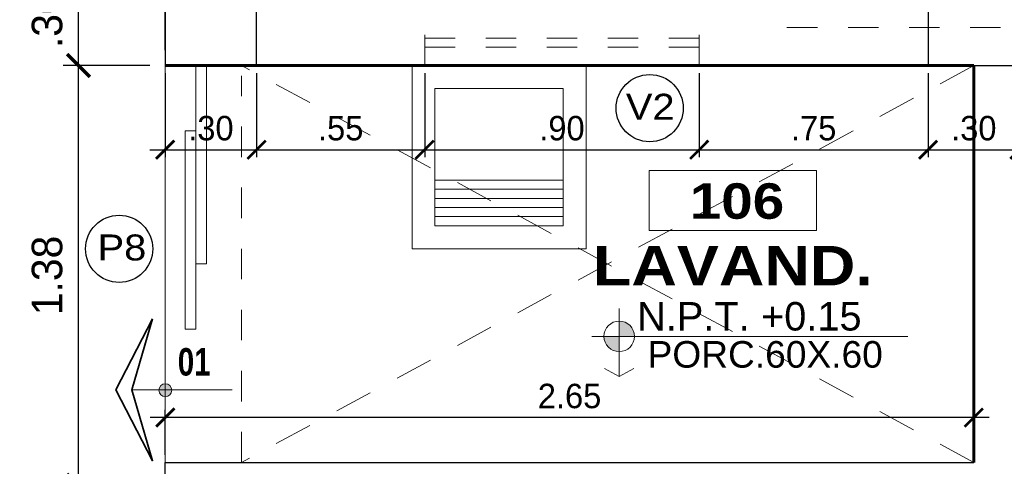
# Model space of a CAD drawing. Header units: metres. Extents: x -13 to 533, y -25 to 219.
# Tile 12 of 99: x 2.72 to 5.95, y 11.24 to 12.7. Entities that reach past the tile are written whole.
import ezdxf
from ezdxf.enums import TextEntityAlignment as Align

# ---------------------------------------------------------------- set-up
doc = ezdxf.new("R2010")
doc.units = ezdxf.units.M
doc.linetypes.add('DASHDOT', pattern=[1, 0.5, -0.25, 0, -0.25])
doc.linetypes.add('HIDDEN', pattern=[0.375, 0.25, -0.125])
for name, color, linetype, lineweight in [('COLUMNAS', 5, 'Continuous', 80), ('COTAS', 4, 'Continuous', 13), ('EJES', 251, 'Continuous', 20), ('mobiliario movil', 252, 'Continuous', 5), ('NPT', 255, 'Continuous', 13), ('Pluma 0.2', 252, 'Continuous', 20), ('PLUMA 0.3', 251, 'Continuous', 30), ('PLUMA 0.8', 1, 'Continuous', 60), ('SANITARIOS', 54, 'Continuous', 18), ('TEXTO', 14, 'Continuous', 40), ('Textos', 7, 'Continuous', 0), ('VANOS', 254, 'Continuous', 20)]:
    doc.layers.add(name, color=color, linetype=linetype, lineweight=lineweight)
doc.layers.add('TEXTURAS', color=7, linetype='Continuous', lineweight=5, true_color=0x8a8a8a)
doc.styles.add('ARIAL BLACK', font='txt', dxfattribs={"height": 0.1})
doc.styles.add('joe1', font='impact.ttf')
doc.styles.add('STYLE1', font='arial.ttf', dxfattribs={"height": 0.3})
doc.styles.add('TEXTOCENT', font='GOTHIC.TTF')
doc.dimstyles.new('PLANTA50', dxfattribs={"dimscale": 0.5, "dimtxt": 0.2, "dimasz": 0.15, "dimexe": 0.1, "dimexo": 0.1, "dimgap": 0.1, "dimtad": 2, "dimzin": 7, "dimdsep": 46, "dimtxsty": 'TEXTOCENT', "dimblk": 'ARCHTICK', "dimcen": 0.2, "dimdle": 0.1, "dimclrd": 8, "dimclre": 8, "dimclrt": 256, "dimaunit": 1, "dimadec": 0, "dimazin": 0, "dimtfac": 1, "dimtix": 1, "dimtmove": 2, "dimatfit": 3, "dimldrblk": 'ARCHTICK', "dimfxl": 1, "dimtolj": 1, "dimtzin": 0, "dimarcsym": 0})

# ---------------------------------------------------------------- blocks, each defined once
blk = doc.blocks.new('A$C173D1C7B')
at = {"layer": 'SANITARIOS'}
for p, q in [((0, 0), (0, 0.6)), ((0.5703, 0), (0.5703, 0.6)), ((0.4953, 0.525), (0.075, 0.525)), ((0.075, 0.525), (0.075, 0.075)), ((0.4953, 0.525), (0.4953, 0.075)), ((0.4953, 0.225), (0.075, 0.225)), ((0.4953, 0.195), (0.075, 0.195)), ((0.4953, 0.165), (0.075, 0.165)), ((0.4953, 0.165), (0.075, 0.165)), ((0.4953, 0.135), (0.075, 0.135)), ((0.4953, 0.105), (0.075, 0.105)), ((0.075, 0.075), (0.4953, 0.075)), ((0.4953, 0.075), (0.075, 0.075)), ((0.5703, 0), (0, 0))]:
    blk.add_line(p, q, dxfattribs=at)
blk = doc.blocks.new('A$C7ABB6997')
at = {"layer": 'EJES', "color": 250, "linetype": 'DASHDOT', "ltscale": 0.01}
blk.add_line((0.22, 0.6), (0.22, 2.75), dxfattribs=at)
at = {"layer": 'EJES', "color": 250, "lineweight": 40}
blk.add_circle((0.22, 2.97), 0.22, dxfattribs=at)
blk = doc.blocks.new('_ARCHTICK')
at = {"color": 0, "linetype": 'ByBlock', "const_width": 0.15}
blk.add_lwpolyline([(-0.5, -0.5), (0.5, 0.5)], dxfattribs=at)
blk = doc.blocks.new('*D172')
at = {"layer": 'COTAS', "color": 8, "lineweight": -2, "transparency": 16777216}
for p, q in [((2.3, 12.6002), (2.3, 12.8168)), ((3.2, 12.6), (3.2, 12.8168)), ((3.25, 12.7668), (2.25, 12.7668))]:
    blk.add_line(p, q, dxfattribs=at)
at = {"layer": 'Defpoints', "color": 0, "lineweight": 5, "transparency": 16777216}
for p in [(2.3, 12.7668), (2.3, 12.5502), (3.2, 12.55)]:
    blk.add_point(p, dxfattribs=at)
at = {"layer": 'COTAS', "color": 8, "lineweight": -2, "transparency": 16777216, "xscale": 0.075, "yscale": 0.075, "zscale": 0.075, "rotation": 180}
blk.add_blockref('_ARCHTICK', (2.3, 12.7668), dxfattribs=at)
at = {"layer": 'COTAS', "color": 8, "lineweight": -2, "transparency": 16777216, "xscale": 0.075, "yscale": 0.075, "zscale": 0.075}
blk.add_blockref('_ARCHTICK', (3.2, 12.7668), dxfattribs=at)
at = {"layer": 'COTAS', "transparency": 16777216, "insert": (2.75, 12.8693), "char_height": 0.1, "attachment_point": 5, "style": 'TEXTOCENT'}
blk.add_mtext('\\A1;.90', dxfattribs=at)
blk = doc.blocks.new('rtyjety')
at = {"layer": 'NPT', "lineweight": 20, "extrusion": (-1.47885e-11, -2.65303e-07, 1)}
h = blk.add_hatch(color=256, dxfattribs=at)
h.paths.add_polyline_path([(-24.4202, -23.5312), (-24.4202, -23.6249), (-24.3264, -23.6249, 0.414214)])
h.paths.add_polyline_path([(-24.4202, -23.6249), (-24.5139, -23.6249, 0.414214), (-24.4202, -23.7187)])
at = {"layer": 'NPT', "lineweight": 20, "extrusion": (-1.2658e-11, -2.65304e-07, 1)}
for p, q in [((-24.4202, -23.4537, 0), (-24.4202, -23.8712, 0)), ((-24.5882, -23.6249, 0), (-22.6454, -23.6249, 0)), ((-24.4202, -23.8712, 0), (-24.5106, -23.8231, 0)), ((-24.4202, -23.8712, 0), (-24.3297, -23.8231, 0))]:
    blk.add_line(p, q, dxfattribs=at)
blk.add_circle((-24.4202, -23.6249, 0), 0.0938, dxfattribs=at)
blk = doc.blocks.new('NOMBRES AMBIENTES DIFER 1')
at = {"layer": 'Textos', "color": 8}
blk.add_lwpolyline([(0.2431, 1.3421), (1.6002, 1.3421), (1.6002, 0.8577), (0.2431, 0.8577)], close=True, dxfattribs=at)
at = {"layer": 'NPT', "extrusion": (1.2658e-11, 2.65304e-07, 1), "xscale": 1.318472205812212, "yscale": 1.318472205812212, "zscale": 1.318472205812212, "rotation": 359.9999999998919}
blk.add_blockref('rtyjety', (32.1973, 31.148, 0), dxfattribs=at)
at = {"layer": 'Textos', "color": 30, "style": 'STYLE1'}
blk.add_text('N.P.T.', height=0.23073, rotation=360, dxfattribs=at).set_placement((0.1446, 0.0462))
at = {"layer": 'Textos', "color": 8, "style": 'ARIAL BLACK'}
blk.add_attdef('B-300', text='', height=0.2873, rotation=360, dxfattribs=at).set_placement((0.9542, 0.9513), align=Align.CENTER)
at = {"layer": 'Textos', "style": 'ARIAL BLACK'}
blk.add_attdef('NOMBRE', text='', height=0.3193, rotation=360, dxfattribs=at).set_placement((1.0124, 0.4133), align=Align.CENTER)
at = {"layer": 'Textos', "color": 30, "style": 'STYLE1'}
blk.add_attdef('0.00', (1.1488, 0.0464), '', height=0.2307, rotation=360, dxfattribs=at)
at = {"layer": 'Textos', "color": 35, "style": 'STYLE1'}
for tag, p in [('PISO:', (0.186, -0.4679)), ('SERIE', (0.1607, -0.763)), ('COLOR', (0.119, -1.0932))]:
    blk.add_attdef(tag, p, '', height=0.2154, rotation=360, dxfattribs=at)
blk = doc.blocks.new('YE')
at = {"layer": 'COLUMNAS', "color": 160, "linetype": 'Continuous', "lineweight": 30}
for points in [[(302.9622, 91.1808), (302.6622, 91.1808), (302.6622, 90.8808), (302.9622, 90.8808)], [(305.4628, 91.1308), (305.1628, 91.1308), (305.1628, 90.8808), (305.4628, 90.8808)]]:
    blk.add_lwpolyline(points, close=True, dxfattribs=at)
blk = doc.blocks.new('*D344')
at = {"layer": 'COTAS', "color": 251, "linetype": 'Continuous', "lineweight": -2, "transparency": 16777216}
for p, q in [((5.9, 11.3972), (3.15, 11.3972)), ((3.2, 11.275), (3.2, 11.4222)), ((5.85, 11.275), (5.85, 11.4222))]:
    blk.add_line(p, q, dxfattribs=at)
at = {"layer": 'Defpoints', "color": 0, "linetype": 'Continuous', "lineweight": 5, "transparency": 16777216}
for p in [(3.2, 11.3972), (3.2, 11.25), (5.85, 11.25)]:
    blk.add_point(p, dxfattribs=at)
at = {"layer": 'COTAS', "color": 251, "linetype": 'Continuous', "lineweight": -2, "transparency": 16777216, "xscale": 0.06, "yscale": 0.06, "zscale": 0.06, "rotation": 180}
blk.add_blockref('_ARCHTICK', (3.2, 11.3972), dxfattribs=at)
at = {"layer": 'COTAS', "color": 251, "linetype": 'Continuous', "lineweight": -2, "transparency": 16777216, "xscale": 0.06, "yscale": 0.06, "zscale": 0.06}
blk.add_blockref('_ARCHTICK', (5.85, 11.3972), dxfattribs=at)
at = {"layer": 'COTAS', "color": 2, "linetype": 'Continuous', "lineweight": 5, "transparency": 16777216, "insert": (4.525, 11.4672), "char_height": 0.08, "attachment_point": 5}
blk.add_mtext('\\A1;2.65', dxfattribs=at)
blk = doc.blocks.new('*D345')
at = {"layer": 'COTAS', "color": 251, "linetype": 'Continuous', "lineweight": -2, "transparency": 16777216}
for p, q in [((3.1994, 12.525), (3.1994, 12.2493)), ((3.4994, 12.525), (3.4994, 12.2493)), ((3.1494, 12.2743), (3.5494, 12.2743))]:
    blk.add_line(p, q, dxfattribs=at)
at = {"layer": 'Defpoints', "color": 0, "linetype": 'Continuous', "lineweight": 5, "transparency": 16777216}
for p in [(3.1994, 12.55), (3.4994, 12.55), (3.4994, 12.2743)]:
    blk.add_point(p, dxfattribs=at)
at = {"layer": 'COTAS', "color": 251, "linetype": 'Continuous', "lineweight": -2, "transparency": 16777216, "xscale": 0.06, "yscale": 0.06, "zscale": 0.06, "rotation": 180}
blk.add_blockref('_ARCHTICK', (3.1994, 12.2743), dxfattribs=at)
at = {"layer": 'COTAS', "color": 251, "linetype": 'Continuous', "lineweight": -2, "transparency": 16777216, "xscale": 0.06, "yscale": 0.06, "zscale": 0.06}
blk.add_blockref('_ARCHTICK', (3.4994, 12.2743), dxfattribs=at)
at = {"layer": 'COTAS', "color": 2, "linetype": 'Continuous', "lineweight": 5, "transparency": 16777216, "insert": (3.3494, 12.3443), "char_height": 0.08, "attachment_point": 5}
blk.add_mtext('\\A1;.30', dxfattribs=at)
blk = doc.blocks.new('*D346')
at = {"layer": 'COTAS', "color": 251, "linetype": 'Continuous', "lineweight": -2, "transparency": 16777216}
for p, q in [((3.4994, 12.525), (3.4994, 12.2493)), ((4.0501, 12.525), (4.0501, 12.2493)), ((3.4494, 12.2743), (4.1001, 12.2743))]:
    blk.add_line(p, q, dxfattribs=at)
at = {"layer": 'Defpoints', "color": 0, "linetype": 'Continuous', "lineweight": 5, "transparency": 16777216}
for p in [(3.4994, 12.55), (4.0501, 12.55), (4.0501, 12.2743)]:
    blk.add_point(p, dxfattribs=at)
at = {"layer": 'COTAS', "color": 251, "linetype": 'Continuous', "lineweight": -2, "transparency": 16777216, "xscale": 0.06, "yscale": 0.06, "zscale": 0.06, "rotation": 180}
blk.add_blockref('_ARCHTICK', (3.4994, 12.2743), dxfattribs=at)
at = {"layer": 'COTAS', "color": 251, "linetype": 'Continuous', "lineweight": -2, "transparency": 16777216, "xscale": 0.06, "yscale": 0.06, "zscale": 0.06}
blk.add_blockref('_ARCHTICK', (4.0501, 12.2743), dxfattribs=at)
at = {"layer": 'COTAS', "color": 2, "linetype": 'Continuous', "lineweight": 5, "transparency": 16777216, "insert": (3.7748, 12.3443), "char_height": 0.08, "attachment_point": 5}
blk.add_mtext('\\A1;.55', dxfattribs=at)
blk = doc.blocks.new('*D347')
at = {"layer": 'COTAS', "color": 251, "linetype": 'Continuous', "lineweight": -2, "transparency": 16777216}
for p, q in [((4.0501, 12.525), (4.0501, 12.2493)), ((4.9501, 12.525), (4.9501, 12.2493)), ((4.0001, 12.2743), (5.0001, 12.2743))]:
    blk.add_line(p, q, dxfattribs=at)
at = {"layer": 'Defpoints', "color": 0, "linetype": 'Continuous', "lineweight": 5, "transparency": 16777216}
for p in [(4.0501, 12.55), (4.9501, 12.55), (4.9501, 12.2743)]:
    blk.add_point(p, dxfattribs=at)
at = {"layer": 'COTAS', "color": 251, "linetype": 'Continuous', "lineweight": -2, "transparency": 16777216, "xscale": 0.06, "yscale": 0.06, "zscale": 0.06, "rotation": 180}
blk.add_blockref('_ARCHTICK', (4.0501, 12.2743), dxfattribs=at)
at = {"layer": 'COTAS', "color": 251, "linetype": 'Continuous', "lineweight": -2, "transparency": 16777216, "xscale": 0.06, "yscale": 0.06, "zscale": 0.06}
blk.add_blockref('_ARCHTICK', (4.9501, 12.2743), dxfattribs=at)
at = {"layer": 'COTAS', "color": 2, "linetype": 'Continuous', "lineweight": 5, "transparency": 16777216, "insert": (4.5001, 12.3443), "char_height": 0.08, "attachment_point": 5}
blk.add_mtext('\\A1;.90', dxfattribs=at)
blk = doc.blocks.new('*D348')
at = {"layer": 'COTAS', "color": 251, "linetype": 'Continuous', "lineweight": -2, "transparency": 16777216}
for p, q in [((4.9501, 12.525), (4.9501, 12.2493)), ((5.7, 12.525), (5.7, 12.2493)), ((4.9001, 12.2743), (5.75, 12.2743))]:
    blk.add_line(p, q, dxfattribs=at)
at = {"layer": 'Defpoints', "color": 0, "linetype": 'Continuous', "lineweight": 5, "transparency": 16777216}
for p in [(4.9501, 12.55), (5.7, 12.55), (5.7, 12.2743)]:
    blk.add_point(p, dxfattribs=at)
at = {"layer": 'COTAS', "color": 251, "linetype": 'Continuous', "lineweight": -2, "transparency": 16777216, "xscale": 0.06, "yscale": 0.06, "zscale": 0.06, "rotation": 180}
blk.add_blockref('_ARCHTICK', (4.9501, 12.2743), dxfattribs=at)
at = {"layer": 'COTAS', "color": 251, "linetype": 'Continuous', "lineweight": -2, "transparency": 16777216, "xscale": 0.06, "yscale": 0.06, "zscale": 0.06}
blk.add_blockref('_ARCHTICK', (5.7, 12.2743), dxfattribs=at)
at = {"layer": 'COTAS', "color": 2, "linetype": 'Continuous', "lineweight": 5, "transparency": 16777216, "insert": (5.3251, 12.3443), "char_height": 0.08, "attachment_point": 5}
blk.add_mtext('\\A1;.75', dxfattribs=at)
blk = doc.blocks.new('*D349')
at = {"layer": 'COTAS', "color": 251, "linetype": 'Continuous', "lineweight": -2, "transparency": 16777216}
for p, q in [((5.7, 12.525), (5.7, 12.2493)), ((6, 12.525), (6, 12.2493)), ((5.65, 12.2743), (6.05, 12.2743))]:
    blk.add_line(p, q, dxfattribs=at)
at = {"layer": 'Defpoints', "color": 0, "linetype": 'Continuous', "lineweight": 5, "transparency": 16777216}
for p in [(5.7, 12.55), (6, 12.55), (6, 12.2743)]:
    blk.add_point(p, dxfattribs=at)
at = {"layer": 'COTAS', "color": 251, "linetype": 'Continuous', "lineweight": -2, "transparency": 16777216, "xscale": 0.06, "yscale": 0.06, "zscale": 0.06, "rotation": 180}
blk.add_blockref('_ARCHTICK', (5.7, 12.2743), dxfattribs=at)
at = {"layer": 'COTAS', "color": 251, "linetype": 'Continuous', "lineweight": -2, "transparency": 16777216, "xscale": 0.06, "yscale": 0.06, "zscale": 0.06}
blk.add_blockref('_ARCHTICK', (6, 12.2743), dxfattribs=at)
at = {"layer": 'COTAS', "color": 2, "linetype": 'Continuous', "lineweight": 5, "transparency": 16777216, "insert": (5.85, 12.3443), "char_height": 0.08, "attachment_point": 5}
blk.add_mtext('\\A1;.30', dxfattribs=at)
blk = doc.blocks.new('*D352')
at = {"layer": 'COTAS', "color": 8, "lineweight": -2, "transparency": 16777216}
for p, q in [((2.9154, 11.125), (2.9154, 12.6)), ((3.1494, 12.55), (2.8654, 12.55)), ((3.15, 11.175), (2.8654, 11.175))]:
    blk.add_line(p, q, dxfattribs=at)
at = {"layer": 'Defpoints', "color": 0, "lineweight": 5, "transparency": 16777216}
for p in [(2.9154, 12.55), (3.1994, 12.55), (3.2, 11.175)]:
    blk.add_point(p, dxfattribs=at)
at = {"layer": 'COTAS', "color": 8, "lineweight": -2, "transparency": 16777216, "xscale": 0.075, "yscale": 0.075, "zscale": 0.075}
for p, rotation in [((2.9154, 12.55), 90), ((2.9154, 11.175), 270)]:
    blk.add_blockref('_ARCHTICK', p, dxfattribs=dict(at, rotation=rotation))
at = {"layer": 'COTAS', "transparency": 16777216, "insert": (2.8129, 11.8625), "char_height": 0.1, "attachment_point": 5, "rotation": 90, "style": 'TEXTOCENT'}
blk.add_mtext('\\A1;1.38', dxfattribs=at)
blk = doc.blocks.new('*D353')
at = {"layer": 'COTAS', "color": 8, "lineweight": -2, "transparency": 16777216}
for p, q in [((2.9154, 12.5), (2.9154, 12.9)), ((3.1494, 12.85), (2.8654, 12.85)), ((3.1494, 12.55), (2.8654, 12.55))]:
    blk.add_line(p, q, dxfattribs=at)
at = {"layer": 'Defpoints', "color": 0, "lineweight": 5, "transparency": 16777216}
for p in [(2.9154, 12.85), (3.1994, 12.85), (3.1994, 12.55)]:
    blk.add_point(p, dxfattribs=at)
at = {"layer": 'COTAS', "color": 8, "lineweight": -2, "transparency": 16777216, "xscale": 0.075, "yscale": 0.075, "zscale": 0.075}
for p, rotation in [((2.9154, 12.85), 90), ((2.9154, 12.55), 270)]:
    blk.add_blockref('_ARCHTICK', p, dxfattribs=dict(at, rotation=rotation))
at = {"layer": 'COTAS', "transparency": 16777216, "insert": (2.8129, 12.7), "char_height": 0.1, "attachment_point": 5, "rotation": 90, "style": 'TEXTOCENT'}
blk.add_mtext('\\A1;.30', dxfattribs=at)

msp = doc.modelspace()

# ---------------------------------------------------------------- hatches: boundary and pattern name
at = {"layer": 'COTAS'}
h = msp.add_hatch(color=256, dxfattribs=at)
edge = h.paths.add_edge_path()
edge.add_arc((3.2, 11.4867), 0.0211, 0, 360)
at = {"layer": 'TEXTURAS'}
h = msp.add_hatch(dxfattribs=at)
h.set_pattern_fill('_USER', color=256, scale=0.6, angle=-180, double=1, pattern_type=0)
h.set_pattern_definition([(180, (30.37904, 14), (-5e-16, -0.6), []), (270, (30.37904, 14), (0.6, -6e-16), [])])
edge = h.paths.add_edge_path()
edge.add_arc((4.5514, 13.2388), 0.1648, 452.1936, 492.4727, ccw=False)
edge.add_arc((4.5388, 13.2388), 0.1648, 407.5273, 447.8064, ccw=False)
edge.add_arc((4.5084, 13.211), 0.2058, 376.927, 406.493, ccw=False)
edge.add_arc((4.4253, 13.1756), 0.2959, 369.7929, 378.8085, ccw=False)
edge.add_line((4.7168, 13.2259), (4.7629, 12.9588))
edge.add_arc((4.6151, 12.9332), 0.15, 357.034, 369.7929, ccw=False)
edge.add_arc((4.7622, 12.8856), 0.04, 360, 446.0927, ccw=False)
edge.add_line((4.8022, 12.8856), (4.8022, 12.74))
edge.add_arc((4.7622, 12.74), 0.04, 270, 360, ccw=False)
edge.add_line((4.7622, 12.7), (4.95, 12.7))
edge.add_line((4.95, 12.7), (4.95, 14))
edge.add_line((4.95, 14), (3.1987, 14))
edge.add_line((3.1987, 14), (3.1987, 13.25))
edge.add_line((3.1987, 13.25), (3.3494, 13.25))
edge.add_line((3.3494, 13.25), (3.3494, 13.2))
edge.add_line((3.3494, 13.2), (4.1494, 13.2))
edge.add_line((4.1494, 13.2), (4.1494, 12.7))
edge.add_line((4.1494, 12.7), (4.3278, 12.7))
edge.add_arc((4.3278, 12.74), 0.04, 180, 270, ccw=False)
edge.add_line((4.2878, 12.74), (4.2878, 12.8856))
edge.add_arc((4.3278, 12.8856), 0.04, 93.6304, 180, ccw=False)
edge.add_arc((4.4751, 12.9332), 0.15, 170.2071, 182.9611, ccw=False)
edge.add_line((4.3273, 12.9588), (4.3734, 13.2259))
edge.add_arc((4.665, 13.1756), 0.2959, 521.1915, 530.2071, ccw=False)
edge.add_arc((4.5818, 13.211), 0.2058, 493.507, 523.073, ccw=False)

# ---------------------------------------------------------------- linework, layer by layer
at = {"linetype": 'Continuous'}
for centre in [(4.7877, 12.4104), (3.0486, 11.9496)]:
    msp.add_circle(centre, 0.11, dxfattribs=at)
at = {"layer": 'COTAS'}
msp.add_line((3.0899, 11.4882), (3.4194, 11.4882), dxfattribs=at)
at = {"layer": 'COTAS', "lineweight": 35}
msp.add_lwpolyline([(3.1583, 11.7206), (3.0383, 11.4882), (3.1583, 11.2558), (3.0899, 11.4882), (3.1583, 11.7206)], dxfattribs=at)
at = {"layer": 'COTAS'}
msp.add_circle((3.2, 11.4867), 0.0211, dxfattribs=at)
at = {"layer": 'Pluma 0.2', "color": 251, "linetype": 'HIDDEN', "lineweight": 5, "ltscale": 0.4}
for p, q in [((4.0501, 12.55), (4.0501, 12.7)), ((4.9501, 12.55), (4.9501, 12.7)), ((4.0501, 12.64), (4.9501, 12.64)), ((4.0501, 12.61), (4.9501, 12.61))]:
    msp.add_line(p, q, dxfattribs=at)
at = {"layer": 'Pluma 0.2', "color": 2, "linetype": 'HIDDEN', "lineweight": 5, "ltscale": 0.5}
for p, q in [((5.85, 12.55), (3.45, 11.25)), ((5.85, 11.25), (3.45, 12.55))]:
    msp.add_line(p, q, dxfattribs=at)
at = {"layer": 'Pluma 0.2', "color": 0}
msp.add_lwpolyline([(3.2, 11.25), (3.2, 12.55)], dxfattribs=at)
at = {"layer": 'Pluma 0.2', "color": 0, "linetype": 'HIDDEN', "lineweight": 5, "ltscale": 0.4}
msp.add_lwpolyline([(3.45, 11.25), (3.45, 12.5162)], dxfattribs=at)
at = {"layer": 'PLUMA 0.3'}
msp.add_lwpolyline([(5.85, 11.1), (3.2, 11.1), (3.2, 11.25), (3.35, 11.25), (3.35, 11.25), (5.85, 11.25)], dxfattribs=at)
at = {"layer": 'PLUMA 0.8'}
for points in [[(5.85, 12.55), (3.1994, 12.55)], [(5.85, 11.25), (5.85, 12.55)]]:
    msp.add_lwpolyline(points, dxfattribs=at)
at = {"layer": 'VANOS', "color": 9, "linetype": 'Continuous', "lineweight": 9}
for points in [[(3.335, 12.55), (3.335, 11.9), (3.3, 11.9), (3.3, 12.55)], [(3.3, 11.6863), (3.265, 11.6863), (3.265, 12.3363), (3.3, 12.3363), (3.3, 11.6863)]]:
    msp.add_lwpolyline(points, dxfattribs=at)

# ---------------------------------------------------------------- block references
at = {"layer": 'COLUMNAS', "linetype": 'Continuous', "lineweight": 50}
msp.add_blockref('YE', (-299.4628, -78.3308), dxfattribs=at)
at = {"layer": 'EJES', "ltscale": 0.5, "xscale": -1, "rotation": 270}
msp.add_blockref('A$C7ABB6997', (4.6377, 12.455), dxfattribs=at)
at = {"layer": 'mobiliario movil', "color": 250, "lineweight": 15}
msp.add_blockref('A$C173D1C7B', (4.0089, 11.95), dxfattribs=at)
at = {"layer": 'TEXTO'}
ref = msp.add_blockref('NOMBRES AMBIENTES DIFER 1', (4.6878, 11.6633), dxfattribs=dict(at, xscale=0.4044226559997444, yscale=0.4044226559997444, zscale=0.4044226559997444))
ref.add_attrib('B-300', '106', dxfattribs={"layer": 'Textos', "color": 8, "height": 0.1162, "rotation": 360, "style": 'ARIAL BLACK'}).set_placement((5.0737, 12.048, 0), align=Align.CENTER)
ref.add_attrib('NOMBRE', 'LAVAND.', dxfattribs={"layer": 'Textos', "height": 0.12912, "rotation": 360, "style": 'ARIAL BLACK'}).set_placement((5.0603, 11.83, 0), align=Align.CENTER)
ref.add_attrib('0.00', '+0.15', (5.1524, 11.6821, 0), dxfattribs={"layer": 'Textos', "color": 30, "height": 0.09331, "rotation": 360, "style": 'STYLE1'})
ref.add_attrib('PISO:', 'PORC.60X.60', (4.7807, 11.5605, 0), dxfattribs={"layer": 'Textos', "color": 35, "height": 0.087127, "rotation": 360, "style": 'STYLE1'})

# ---------------------------------------------------------------- texts
at = {"color": 9, "linetype": 'Continuous', "style": 'STYLE1', "width": 1.1}
for s, p in [('V2', (4.7096, 12.3724)), ('P8', (2.9779, 11.9116))]:
    msp.add_text(s, height=0.085, dxfattribs=at).set_placement(p)
at = {"layer": 'COTAS', "style": 'joe1'}
msp.add_text('01', height=0.09, dxfattribs=at).set_placement((3.2409, 11.5346))

# ---------------------------------------------------------------- dimensions: what is measured, and where the dimension line sits
at = {"layer": 'COTAS'}
for base, p1, p2, angle, picture, middle in [((2.3, 12.7668), (3.2, 12.55), (2.3, 12.5502), 180, '*D172', (2.75, 12.8693)), ((2.9154, 12.85), (3.1994, 12.55), (3.1994, 12.85), 90, '*D353', (2.8129, 12.7)), ((2.9153948, 12.55), (3.2000002, 11.1749999), (3.1993664, 12.55), 90, '*D352', (2.8128795, 11.8624999))]:
    dim = msp.add_linear_dim(base=base, p1=p1, p2=p2, angle=angle, dimstyle='PLANTA50', dxfattribs=at)
    dim.commit()
    dim.dimension.update_dxf_attribs({"geometry": picture, "text_midpoint": middle})
at = {"layer": 'COTAS', "linetype": 'Continuous', "lineweight": 5}
for base, p1, p2, picture, middle in [((3.4994, 12.2743), (3.1994, 12.55), (3.4994, 12.55), '*D345', (3.3494, 12.3443)), ((4.0501, 12.2743), (3.4994, 12.55), (4.0501, 12.55), '*D346', (3.7748, 12.3443)), ((4.9501, 12.2743), (4.0501, 12.55), (4.9501, 12.55), '*D347', (4.5001, 12.3443)), ((5.7, 12.2743), (4.9501, 12.55), (5.7, 12.55), '*D348', (5.3251, 12.3443)), ((6, 12.2743), (5.7, 12.55), (6, 12.55), '*D349', (5.85, 12.3443)), ((3.2, 11.3972), (5.85, 11.25), (3.2, 11.25), '*D344', (4.525, 11.4672))]:
    dim = msp.add_linear_dim(base=base, p1=p1, p2=p2, dimstyle='PLANTA50', override={"dimtxt": 0.16, "dimasz": 0.12, "dimexe": 0.05, "dimexo": 0.05, "dimgap": 0.06, "dimtad": 1, "dimtxsty": 'Standard', "dimclrd": 251, "dimclre": 251, "dimclrt": 2}, dxfattribs=at)
    dim.commit()
    dim.dimension.update_dxf_attribs({"geometry": picture, "text_midpoint": middle})

doc.saveas('drawing.dxf')
